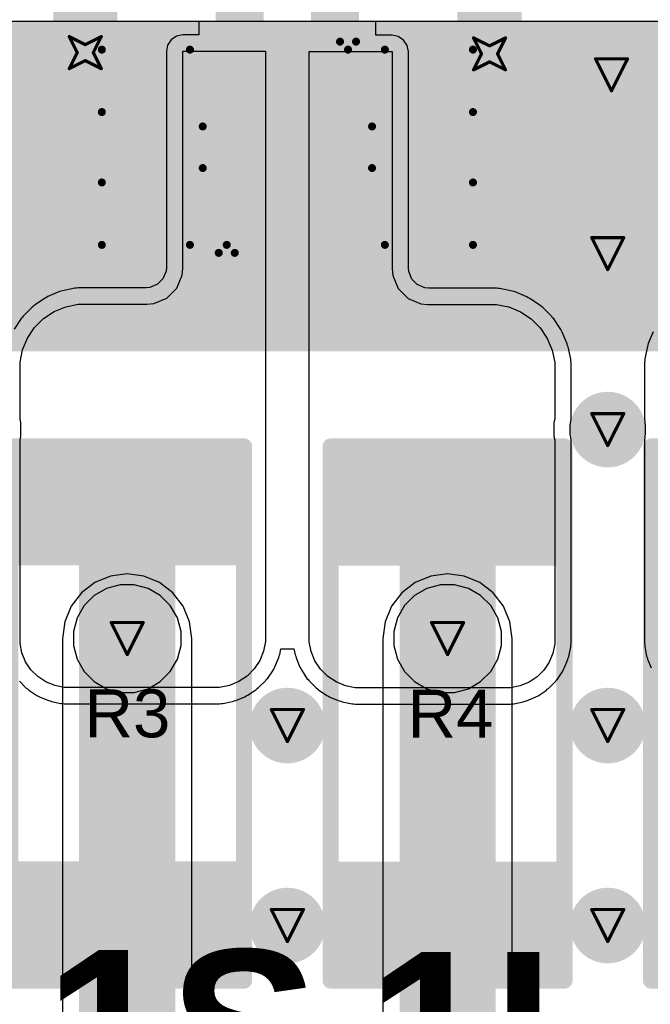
# Model space of a CAD drawing. Header units: inches. Extents: x -0.03 to 9.71, y 0 to 4.44.
# Tile 42 of 118: x 0.4 to 0.79, y 0.36 to 0.98. Entities that reach past the tile are written whole.
import ezdxf

# ---------------------------------------------------------------- set-up
doc = ezdxf.new("R2010")
doc.units = ezdxf.units.IN
doc.header["$MEASUREMENT"] = 0
for name, color, linetype in [('Bottom Layer', 5, 'Continuous'), ('Bottom Solder', 6, 'Continuous'), ('Drill Drawing', 1, 'Continuous'), ('Layer 1', 16, 'Continuous'), ('Layer 2', 76, 'Continuous'), ('Top Layer', 1, 'Continuous'), ('Top Overlay', 2, 'Continuous'), ('Top Paste', 8, 'Continuous'), ('Top Solder', 216, 'Continuous'), ('Via Holes', 16, 'Continuous')]:
    doc.layers.add(name, color=color, linetype=linetype)
doc.styles.add('Arial', font='txt', dxfattribs={"height": 0.2})
doc.styles.add('Arial_Bold', font='txt', dxfattribs={"height": 0.2})

# ---------------------------------------------------------------- blocks, each defined once
blk = doc.blocks.new('RES_2512_80')
at = {"layer": 'Top Layer'}
for points in [[(-0.15945, 0.06693), (-0.09646, 0.06693), (-0.09646, -0.06693), (-0.15945, -0.06693)], [(0.09646, 0.06693), (0.15945, 0.06693), (0.15945, -0.06693), (0.09646, -0.06693)]]:
    blk.add_hatch(color=1, dxfattribs=at).paths.add_polyline_path(points)
at = {"layer": 'Top Paste'}
for points in [[(-0.15945, 0.06693), (-0.09646, 0.06693), (-0.09646, -0.06693), (-0.15945, -0.06693)], [(0.09646, 0.06693), (0.15945, 0.06693), (0.15945, -0.06693), (0.09646, -0.06693)]]:
    blk.add_hatch(color=8, dxfattribs=at).paths.add_polyline_path(points)
at = {"layer": 'Top Solder'}
for points in [[(-0.16345, 0.07093), (-0.09246, 0.07093), (-0.09246, -0.07093), (-0.16345, -0.07093)], [(0.09246, 0.07093), (0.16345, 0.07093), (0.16345, -0.07093), (0.09246, -0.07093)]]:
    blk.add_hatch(color=216, dxfattribs=at).paths.add_polyline_path(points)
at = {"layer": 'Top Overlay', "const_width": 0.01}
for points in [[(-0.167, 0.073), (0.16679, 0.073)], [(-0.167, 0.073), (-0.167, -0.073)], [(0.16679, 0.073), (0.16679, -0.073)], [(-0.167, -0.073), (0.16679, -0.073)]]:
    blk.add_lwpolyline(points, dxfattribs=at)
at = {"layer": 'Top Overlay', "const_width": 0.005}
for points in [[(-0.1695, 0.073, 1), (-0.1645, 0.073, 1)], [(-0.1695, 0.073, 1), (-0.1645, 0.073, 1)], [(0.16429, 0.073, 1), (0.16929, 0.073, 1)], [(0.16429, 0.073, 1), (0.16929, 0.073, 1)], [(-0.1695, -0.073, 1), (-0.1645, -0.073, 1)], [(-0.1695, -0.073, 1), (-0.1645, -0.073, 1)], [(0.16429, -0.073, 1), (0.16929, -0.073, 1)], [(0.16429, -0.073, 1), (0.16929, -0.073, 1)]]:
    blk.add_lwpolyline(points, format="xyb", close=True, dxfattribs=at)
blk = doc.blocks.new('RES_2512_87')
at = {"layer": 'Top Layer'}
for points in [[(-0.15945, 0.06693), (-0.09646, 0.06693), (-0.09646, -0.06693), (-0.15945, -0.06693)], [(0.09646, 0.06693), (0.15945, 0.06693), (0.15945, -0.06693), (0.09646, -0.06693)]]:
    blk.add_hatch(color=1, dxfattribs=at).paths.add_polyline_path(points)
at = {"layer": 'Top Paste'}
for points in [[(-0.15945, 0.06693), (-0.09646, 0.06693), (-0.09646, -0.06693), (-0.15945, -0.06693)], [(0.09646, 0.06693), (0.15945, 0.06693), (0.15945, -0.06693), (0.09646, -0.06693)]]:
    blk.add_hatch(color=8, dxfattribs=at).paths.add_polyline_path(points)
at = {"layer": 'Top Solder'}
for points in [[(-0.16345, 0.07093), (-0.09246, 0.07093), (-0.09246, -0.07093), (-0.16345, -0.07093)], [(0.09246, 0.07093), (0.16345, 0.07093), (0.16345, -0.07093), (0.09246, -0.07093)]]:
    blk.add_hatch(color=216, dxfattribs=at).paths.add_polyline_path(points)
at = {"layer": 'Top Overlay', "const_width": 0.01}
for points in [[(0.16679, 0.073), (-0.167, 0.073)], [(-0.167, -0.073), (-0.167, 0.073)], [(0.16679, -0.073), (0.16679, 0.073)], [(0.16679, -0.073), (-0.167, -0.073)]]:
    blk.add_lwpolyline(points, dxfattribs=at)
at = {"layer": 'Top Overlay', "const_width": 0.005}
for points in [[(-0.1695, 0.073, 1), (-0.1645, 0.073, 1)], [(-0.1695, 0.073, 1), (-0.1645, 0.073, 1)], [(0.16429, 0.073, 1), (0.16929, 0.073, 1)], [(0.16429, 0.073, 1), (0.16929, 0.073, 1)], [(-0.1695, -0.073, 1), (-0.1645, -0.073, 1)], [(-0.1695, -0.073, 1), (-0.1645, -0.073, 1)], [(0.16429, -0.073, 1), (0.16929, -0.073, 1)], [(0.16429, -0.073, 1), (0.16929, -0.073, 1)]]:
    blk.add_lwpolyline(points, format="xyb", close=True, dxfattribs=at)
blk = doc.blocks.new('RES_2512_88')
at = {"layer": 'Top Layer'}
for points in [[(-0.15945, 0.06693), (-0.09646, 0.06693), (-0.09646, -0.06693), (-0.15945, -0.06693)], [(0.09646, 0.06693), (0.15945, 0.06693), (0.15945, -0.06693), (0.09646, -0.06693)]]:
    blk.add_hatch(color=1, dxfattribs=at).paths.add_polyline_path(points)
at = {"layer": 'Top Paste'}
for points in [[(-0.15945, 0.06693), (-0.09646, 0.06693), (-0.09646, -0.06693), (-0.15945, -0.06693)], [(0.09646, 0.06693), (0.15945, 0.06693), (0.15945, -0.06693), (0.09646, -0.06693)]]:
    blk.add_hatch(color=8, dxfattribs=at).paths.add_polyline_path(points)
at = {"layer": 'Top Solder'}
for points in [[(-0.16345, 0.07093), (-0.09246, 0.07093), (-0.09246, -0.07093), (-0.16345, -0.07093)], [(0.09246, 0.07093), (0.16345, 0.07093), (0.16345, -0.07093), (0.09246, -0.07093)]]:
    blk.add_hatch(color=216, dxfattribs=at).paths.add_polyline_path(points)
at = {"layer": 'Top Overlay', "const_width": 0.01}
for points in [[(-0.167, 0.073), (0.16679, 0.073)], [(-0.167, 0.073), (-0.167, -0.073)], [(0.16679, 0.073), (0.16679, -0.073)], [(-0.167, -0.073), (0.16679, -0.073)]]:
    blk.add_lwpolyline(points, dxfattribs=at)
at = {"layer": 'Top Overlay', "const_width": 0.005}
for points in [[(-0.1695, 0.073, 1), (-0.1645, 0.073, 1)], [(-0.1695, 0.073, 1), (-0.1645, 0.073, 1)], [(0.16429, 0.073, 1), (0.16929, 0.073, 1)], [(0.16429, 0.073, 1), (0.16929, 0.073, 1)], [(-0.1695, -0.073, 1), (-0.1645, -0.073, 1)], [(-0.1695, -0.073, 1), (-0.1645, -0.073, 1)], [(0.16429, -0.073, 1), (0.16929, -0.073, 1)], [(0.16429, -0.073, 1), (0.16929, -0.073, 1)]]:
    blk.add_lwpolyline(points, format="xyb", close=True, dxfattribs=at)
blk = doc.blocks.new('SOT_23_121')
at = {"layer": 'Top Layer'}
for points in [[(-0.01614, 0.05748), (0.01614, 0.05748), (0.01614, 0.02126), (-0.01614, 0.02126)], [(-0.05354, -0.02126), (-0.02126, -0.02126), (-0.02126, -0.05748), (-0.05354, -0.05748)], [(0.02126, -0.02126), (0.05354, -0.02126), (0.05354, -0.05748), (0.02126, -0.05748)]]:
    blk.add_hatch(color=1, dxfattribs=at).paths.add_polyline_path(points)
at = {"layer": 'Top Paste'}
for points in [[(-0.01614, 0.05748), (0.01614, 0.05748), (0.01614, 0.02126), (-0.01614, 0.02126)], [(-0.05354, -0.02126), (-0.02126, -0.02126), (-0.02126, -0.05748), (-0.05354, -0.05748)], [(0.02126, -0.02126), (0.05354, -0.02126), (0.05354, -0.05748), (0.02126, -0.05748)]]:
    blk.add_hatch(color=8, dxfattribs=at).paths.add_polyline_path(points)
at = {"layer": 'Top Solder'}
for points in [[(-0.02014, 0.06148), (0.02014, 0.06148), (0.02014, 0.01726), (-0.02014, 0.01726)], [(-0.05754, -0.01726), (-0.01726, -0.01726), (-0.01726, -0.06148), (-0.05754, -0.06148)], [(0.01726, -0.01726), (0.05754, -0.01726), (0.05754, -0.06148), (0.01726, -0.06148)]]:
    blk.add_hatch(color=216, dxfattribs=at).paths.add_polyline_path(points)
at = {"layer": 'Top Overlay', "const_width": 0.005}
for points in [[(-0.061, -0.023), (-0.061, 0.032)], [(-0.022, 0.032), (-0.061, 0.032)], [(0.061, 0.032), (0.022, 0.032)], [(0.061, -0.023), (0.061, 0.032)], [(0.013, -0.031), (-0.013, -0.031)], [(-0.061, -0.046), (-0.066, -0.041)], [(-0.066, -0.051), (-0.066, -0.041)], [(-0.066, -0.051), (-0.061, -0.046)]]:
    blk.add_lwpolyline(points, dxfattribs=at)
at = {"layer": 'Top Overlay', "const_width": 0.0025}
for points in [[(-0.06225, 0.032, 1), (-0.05975, 0.032, 1)], [(-0.06225, 0.032, 1), (-0.05975, 0.032, 1)], [(-0.02325, 0.032, 1), (-0.02075, 0.032, 1)], [(0.02075, 0.032, 1), (0.02325, 0.032, 1)], [(0.05975, 0.032, 1), (0.06225, 0.032, 1)], [(0.05975, 0.032, 1), (0.06225, 0.032, 1)], [(-0.06225, -0.023, 1), (-0.05975, -0.023, 1)], [(0.05975, -0.023, 1), (0.06225, -0.023, 1)], [(-0.01425, -0.031, 1), (-0.01175, -0.031, 1)], [(0.01175, -0.031, 1), (0.01425, -0.031, 1)], [(-0.06725, -0.041, 1), (-0.06475, -0.041, 1)], [(-0.06725, -0.041, 1), (-0.06475, -0.041, 1)], [(-0.06725, -0.051, 1), (-0.06475, -0.051, 1)], [(-0.06725, -0.051, 1), (-0.06475, -0.051, 1)], [(-0.06225, -0.046, 1), (-0.05975, -0.046, 1)], [(-0.06225, -0.046, 1), (-0.05975, -0.046, 1)]]:
    blk.add_lwpolyline(points, format="xyb", close=True, dxfattribs=at)
blk = doc.blocks.new('SOT_23_122')
at = {"layer": 'Top Layer'}
for points in [[(-0.01614, 0.05748), (0.01614, 0.05748), (0.01614, 0.02126), (-0.01614, 0.02126)], [(-0.05354, -0.02126), (-0.02126, -0.02126), (-0.02126, -0.05748), (-0.05354, -0.05748)], [(0.02126, -0.02126), (0.05354, -0.02126), (0.05354, -0.05748), (0.02126, -0.05748)]]:
    blk.add_hatch(color=1, dxfattribs=at).paths.add_polyline_path(points)
at = {"layer": 'Top Paste'}
for points in [[(-0.01614, 0.05748), (0.01614, 0.05748), (0.01614, 0.02126), (-0.01614, 0.02126)], [(-0.05354, -0.02126), (-0.02126, -0.02126), (-0.02126, -0.05748), (-0.05354, -0.05748)], [(0.02126, -0.02126), (0.05354, -0.02126), (0.05354, -0.05748), (0.02126, -0.05748)]]:
    blk.add_hatch(color=8, dxfattribs=at).paths.add_polyline_path(points)
at = {"layer": 'Top Solder'}
for points in [[(-0.02014, 0.06148), (0.02014, 0.06148), (0.02014, 0.01726), (-0.02014, 0.01726)], [(-0.05754, -0.01726), (-0.01726, -0.01726), (-0.01726, -0.06148), (-0.05754, -0.06148)], [(0.01726, -0.01726), (0.05754, -0.01726), (0.05754, -0.06148), (0.01726, -0.06148)]]:
    blk.add_hatch(color=216, dxfattribs=at).paths.add_polyline_path(points)
at = {"layer": 'Top Overlay', "const_width": 0.005}
for points in [[(-0.061, 0.032), (-0.061, -0.023)], [(-0.061, 0.032), (-0.022, 0.032)], [(0.022, 0.032), (0.061, 0.032)], [(0.061, 0.032), (0.061, -0.023)], [(-0.013, -0.031), (0.013, -0.031)], [(-0.066, -0.041), (-0.061, -0.046)], [(-0.066, -0.041), (-0.066, -0.051)], [(-0.061, -0.046), (-0.066, -0.051)]]:
    blk.add_lwpolyline(points, dxfattribs=at)
at = {"layer": 'Top Overlay', "const_width": 0.0025}
for points in [[(-0.06225, 0.032, 1), (-0.05975, 0.032, 1)], [(-0.06225, 0.032, 1), (-0.05975, 0.032, 1)], [(-0.02325, 0.032, 1), (-0.02075, 0.032, 1)], [(0.02075, 0.032, 1), (0.02325, 0.032, 1)], [(0.05975, 0.032, 1), (0.06225, 0.032, 1)], [(0.05975, 0.032, 1), (0.06225, 0.032, 1)], [(-0.06225, -0.023, 1), (-0.05975, -0.023, 1)], [(0.05975, -0.023, 1), (0.06225, -0.023, 1)], [(-0.01425, -0.031, 1), (-0.01175, -0.031, 1)], [(0.01175, -0.031, 1), (0.01425, -0.031, 1)], [(-0.06725, -0.041, 1), (-0.06475, -0.041, 1)], [(-0.06725, -0.041, 1), (-0.06475, -0.041, 1)], [(-0.06725, -0.051, 1), (-0.06475, -0.051, 1)], [(-0.06725, -0.051, 1), (-0.06475, -0.051, 1)], [(-0.06225, -0.046, 1), (-0.05975, -0.046, 1)], [(-0.06225, -0.046, 1), (-0.05975, -0.046, 1)]]:
    blk.add_lwpolyline(points, format="xyb", close=True, dxfattribs=at)

msp = doc.modelspace()

# ---------------------------------------------------------------- hatches: boundary and pattern name
at = {"layer": 'Bottom Layer'}
h = msp.add_hatch(color=5, dxfattribs=at)
edge = h.paths.add_edge_path()
edge.add_arc((0.43917, 0.95669), 0.01181, 0, 360)
h = msp.add_hatch(color=5, dxfattribs=at)
edge = h.paths.add_edge_path()
edge.add_arc((0.69154, 0.95591), 0.01181, 0, 360)
h = msp.add_hatch(color=5, dxfattribs=at)
edge = h.paths.add_edge_path()
edge.add_arc((0.76772, 0.94283), 0.02362, 0, 360)
h = msp.add_hatch(color=5, dxfattribs=at)
edge = h.paths.add_edge_path()
edge.add_arc((0.76535, 0.8311), 0.02362, 0, 360)
h = msp.add_hatch(color=5, dxfattribs=at)
edge = h.paths.add_edge_path()
edge.add_arc((0.76535, 0.72114), 0.02362, 0, 360)
h = msp.add_hatch(color=5, dxfattribs=at)
edge = h.paths.add_edge_path()
edge.add_arc((0.46535, 0.59055), 0.02362, 0, 360)
h = msp.add_hatch(color=5, dxfattribs=at)
edge = h.paths.add_edge_path()
edge.add_arc((0.66535, 0.59055), 0.02362, 0, 360)
h = msp.add_hatch(color=5, dxfattribs=at)
edge = h.paths.add_edge_path()
edge.add_arc((0.56535, 0.53618), 0.02362, 0, 360)
h = msp.add_hatch(color=5, dxfattribs=at)
edge = h.paths.add_edge_path()
edge.add_arc((0.76535, 0.53618), 0.02362, 0, 360)
h = msp.add_hatch(color=5, dxfattribs=at)
edge = h.paths.add_edge_path()
edge.add_arc((0.56535, 0.41122), 0.02362, 0, 360)
h = msp.add_hatch(color=5, dxfattribs=at)
edge = h.paths.add_edge_path()
edge.add_arc((0.76535, 0.41122), 0.02362, 0, 360)
at = {"layer": 'Bottom Solder'}
msp.add_hatch(color=6, dxfattribs=at).paths.add_polyline_path([(0.02514, 0.77), (4.30557, 0.77), (4.30557, 0.97638), (0.02514, 0.97638)])
at = {"layer": 'Layer 1'}
h = msp.add_hatch(color=16, dxfattribs=at)
edge = h.paths.add_edge_path()
edge.add_arc((0.43917, 0.95669), 0.01181, 0, 360)
h = msp.add_hatch(color=16, dxfattribs=at)
edge = h.paths.add_edge_path()
edge.add_arc((0.69154, 0.95591), 0.01181, 0, 360)
h = msp.add_hatch(color=16, dxfattribs=at)
edge = h.paths.add_edge_path()
edge.add_arc((0.76772, 0.94283), 0.02362, 0, 360)
h = msp.add_hatch(color=16, dxfattribs=at)
edge = h.paths.add_edge_path()
edge.add_arc((0.76535, 0.8311), 0.02362, 0, 360)
h = msp.add_hatch(color=16, dxfattribs=at)
edge = h.paths.add_edge_path()
edge.add_arc((0.76535, 0.72114), 0.02362, 0, 360)
h = msp.add_hatch(color=16, dxfattribs=at)
edge = h.paths.add_edge_path()
edge.add_arc((0.46535, 0.59055), 0.02362, 0, 360)
h = msp.add_hatch(color=16, dxfattribs=at)
edge = h.paths.add_edge_path()
edge.add_arc((0.66535, 0.59055), 0.02362, 0, 360)
h = msp.add_hatch(color=16, dxfattribs=at)
edge = h.paths.add_edge_path()
edge.add_arc((0.56535, 0.53618), 0.02362, 0, 360)
h = msp.add_hatch(color=16, dxfattribs=at)
edge = h.paths.add_edge_path()
edge.add_arc((0.76535, 0.53618), 0.02362, 0, 360)
h = msp.add_hatch(color=16, dxfattribs=at)
edge = h.paths.add_edge_path()
edge.add_arc((0.56535, 0.41122), 0.02362, 0, 360)
h = msp.add_hatch(color=16, dxfattribs=at)
edge = h.paths.add_edge_path()
edge.add_arc((0.76535, 0.41122), 0.02362, 0, 360)
at = {"layer": 'Layer 2'}
h = msp.add_hatch(color=76, dxfattribs=at)
edge = h.paths.add_edge_path()
edge.add_arc((0.43917, 0.95669), 0.01181, 0, 360)
h = msp.add_hatch(color=76, dxfattribs=at)
edge = h.paths.add_edge_path()
edge.add_arc((0.69154, 0.95591), 0.01181, 0, 360)
h = msp.add_hatch(color=76, dxfattribs=at)
edge = h.paths.add_edge_path()
edge.add_arc((0.76772, 0.94283), 0.02362, 0, 360)
h = msp.add_hatch(color=76, dxfattribs=at)
edge = h.paths.add_edge_path()
edge.add_arc((0.76535, 0.8311), 0.02362, 0, 360)
h = msp.add_hatch(color=76, dxfattribs=at)
edge = h.paths.add_edge_path()
edge.add_arc((0.76535, 0.72114), 0.02362, 0, 360)
h = msp.add_hatch(color=76, dxfattribs=at)
edge = h.paths.add_edge_path()
edge.add_arc((0.46535, 0.59055), 0.02362, 0, 360)
h = msp.add_hatch(color=76, dxfattribs=at)
edge = h.paths.add_edge_path()
edge.add_arc((0.66535, 0.59055), 0.02362, 0, 360)
h = msp.add_hatch(color=76, dxfattribs=at)
edge = h.paths.add_edge_path()
edge.add_arc((0.56535, 0.53618), 0.02362, 0, 360)
h = msp.add_hatch(color=76, dxfattribs=at)
edge = h.paths.add_edge_path()
edge.add_arc((0.76535, 0.53618), 0.02362, 0, 360)
h = msp.add_hatch(color=76, dxfattribs=at)
edge = h.paths.add_edge_path()
edge.add_arc((0.56535, 0.41122), 0.02362, 0, 360)
h = msp.add_hatch(color=76, dxfattribs=at)
edge = h.paths.add_edge_path()
edge.add_arc((0.76535, 0.41122), 0.02362, 0, 360)
at = {"layer": 'Top Layer'}
h = msp.add_hatch(color=1, dxfattribs=at)
edge = h.paths.add_edge_path()
edge.add_arc((0.43917, 0.95669), 0.01181, 0, 360)
h = msp.add_hatch(color=1, dxfattribs=at)
edge = h.paths.add_edge_path()
edge.add_arc((0.69154, 0.95591), 0.01181, 0, 360)
h = msp.add_hatch(color=1, dxfattribs=at)
edge = h.paths.add_edge_path()
edge.add_arc((0.76772, 0.94283), 0.02362, 0, 360)
h = msp.add_hatch(color=1, dxfattribs=at)
edge = h.paths.add_edge_path()
edge.add_arc((0.76535, 0.8311), 0.02362, 0, 360)
h = msp.add_hatch(color=1, dxfattribs=at)
edge = h.paths.add_edge_path()
edge.add_arc((0.76535, 0.72114), 0.02362, 0, 360)
h = msp.add_hatch(color=1, dxfattribs=at)
edge = h.paths.add_edge_path()
edge.add_arc((0.46535, 0.59055), 0.02362, 0, 360)
h = msp.add_hatch(color=1, dxfattribs=at)
edge = h.paths.add_edge_path()
edge.add_arc((0.66535, 0.59055), 0.02362, 0, 360)
h = msp.add_hatch(color=1, dxfattribs=at)
edge = h.paths.add_edge_path()
edge.add_arc((0.56535, 0.53618), 0.02362, 0, 360)
h = msp.add_hatch(color=1, dxfattribs=at)
edge = h.paths.add_edge_path()
edge.add_arc((0.76535, 0.53618), 0.02362, 0, 360)
h = msp.add_hatch(color=1, dxfattribs=at)
edge = h.paths.add_edge_path()
edge.add_arc((0.56535, 0.41122), 0.02362, 0, 360)
h = msp.add_hatch(color=1, dxfattribs=at)
edge = h.paths.add_edge_path()
edge.add_arc((0.76535, 0.41122), 0.02362, 0, 360)
at = {"layer": 'Via Holes'}
h = msp.add_hatch(color=7, dxfattribs=at)
edge = h.paths.add_edge_path()
edge.add_arc((0.43917, 0.95669), 0.00591, 0, 360)
h = msp.add_hatch(color=7, dxfattribs=at)
edge = h.paths.add_edge_path()
edge.add_arc((0.69154, 0.95591), 0.00591, 0, 360)
h = msp.add_hatch(color=7, dxfattribs=at)
edge = h.paths.add_edge_path()
edge.add_arc((0.76772, 0.94283), 0.01378, 0, 360)
h = msp.add_hatch(color=7, dxfattribs=at)
edge = h.paths.add_edge_path()
edge.add_arc((0.76535, 0.8311), 0.01378, 0, 360)
h = msp.add_hatch(color=7, dxfattribs=at)
edge = h.paths.add_edge_path()
edge.add_arc((0.76535, 0.72114), 0.01378, 0, 360)
h = msp.add_hatch(color=7, dxfattribs=at)
edge = h.paths.add_edge_path()
edge.add_arc((0.46535, 0.59055), 0.01378, 0, 360)
h = msp.add_hatch(color=7, dxfattribs=at)
edge = h.paths.add_edge_path()
edge.add_arc((0.66535, 0.59055), 0.01378, 0, 360)
h = msp.add_hatch(color=7, dxfattribs=at)
edge = h.paths.add_edge_path()
edge.add_arc((0.56535, 0.53618), 0.01378, 0, 360)
h = msp.add_hatch(color=7, dxfattribs=at)
edge = h.paths.add_edge_path()
edge.add_arc((0.76535, 0.53618), 0.01378, 0, 360)
h = msp.add_hatch(color=7, dxfattribs=at)
edge = h.paths.add_edge_path()
edge.add_arc((0.56535, 0.41122), 0.01378, 0, 360)
h = msp.add_hatch(color=7, dxfattribs=at)
edge = h.paths.add_edge_path()
edge.add_arc((0.76535, 0.41122), 0.01378, 0, 360)

# ---------------------------------------------------------------- linework, layer by layer
at = {"layer": 'Bottom Layer'}
for p, q in [((0.02514, 0.97638), (4.30557, 0.97638)), ((0.45491, 0.62952), (0.44518, 0.62549)), ((0.46535, 0.6309), (0.45491, 0.62952)), ((0.4758, 0.62952), (0.46535, 0.6309)), ((0.48553, 0.62549), (0.4758, 0.62952)), ((0.65491, 0.62952), (0.64518, 0.62549)), ((0.66535, 0.6309), (0.65491, 0.62952)), ((0.6758, 0.62952), (0.66535, 0.6309)), ((0.68553, 0.62549), (0.6758, 0.62952)), ((0.44518, 0.62549), (0.43683, 0.61908)), ((0.49388, 0.61908), (0.48553, 0.62549)), ((0.64518, 0.62549), (0.63683, 0.61908)), ((0.69388, 0.61908), (0.68553, 0.62549)), ((0.43683, 0.61908), (0.43041, 0.61072)), ((0.50029, 0.61072), (0.49388, 0.61908)), ((0.63683, 0.61908), (0.63041, 0.61072)), ((0.70029, 0.61072), (0.69388, 0.61908)), ((0.43041, 0.61072), (0.42638, 0.60099)), ((0.50432, 0.60099), (0.50029, 0.61072)), ((0.63041, 0.61072), (0.62638, 0.60099)), ((0.70432, 0.60099), (0.70029, 0.61072)), ((0.42638, 0.60099), (0.42501, 0.59055)), ((0.5057, 0.59055), (0.50432, 0.60099)), ((0.62638, 0.60099), (0.62501, 0.59055)), ((0.7057, 0.59055), (0.70432, 0.60099)), ((0.42501, 0.59055), (0.42501, 0.25294)), ((0.5057, 0.25294), (0.5057, 0.59055)), ((0.62501, 0.59055), (0.62501, 0.25294)), ((0.7057, 0.25294), (0.7057, 0.59055))]:
    msp.add_line(p, q, dxfattribs=at)
for points, const_width in [([(0.43917, 0.95669), (0.43917, 1.06516)], 0.04), ([(0.69154, 0.95591), (0.69154, 1.06516)], 0.04), ([(0.46535, 0.19685), (0.46535, 0.59055)], 0.06), ([(0.66535, 0.19685), (0.66535, 0.59055)], 0.06)]:
    msp.add_lwpolyline(points, dxfattribs=dict(at, const_width=const_width))
for points, const_width in [([(0.42917, 0.95669, 1), (0.44917, 0.95669, 1)], 0.02), ([(0.68154, 0.95591, 1), (0.70154, 0.95591, 1)], 0.02), ([(0.45035, 0.59055, 1), (0.48035, 0.59055, 1)], 0.03), ([(0.65035, 0.59055, 1), (0.68035, 0.59055, 1)], 0.03)]:
    msp.add_lwpolyline(points, format="xyb", close=True, dxfattribs=dict(at, const_width=const_width))
at = {"layer": 'Bottom Solder', "const_width": 0.06}
for points in [[(0.46535, 0.19685), (0.46535, 0.59055)], [(0.66535, 0.19685), (0.66535, 0.59055)]]:
    msp.add_lwpolyline(points, dxfattribs=at)
at = {"layer": 'Bottom Solder', "const_width": 0.03}
for points in [[(0.45035, 0.59055, 1), (0.48035, 0.59055, 1)], [(0.65035, 0.59055, 1), (0.68035, 0.59055, 1)]]:
    msp.add_lwpolyline(points, format="xyb", close=True, dxfattribs=at)
at = {"layer": 'Drill Drawing', "const_width": 0.002}
for points in [[(0.42917, 0.96669), (0.43917, 0.96169)], [(0.42917, 0.96669), (0.43417, 0.95669)], [(0.43917, 0.96169), (0.44917, 0.96669)], [(0.44417, 0.95669), (0.44917, 0.96669)], [(0.68154, 0.96591), (0.69154, 0.96091)], [(0.68154, 0.96591), (0.68654, 0.95591)], [(0.69154, 0.96091), (0.70154, 0.96591)], [(0.69654, 0.95591), (0.70154, 0.96591)], [(0.42917, 0.94669), (0.43417, 0.95669)], [(0.44417, 0.95669), (0.44917, 0.94669)], [(0.68154, 0.94591), (0.68654, 0.95591)], [(0.69654, 0.95591), (0.70154, 0.94591)], [(0.75772, 0.95283), (0.77772, 0.95283)], [(0.75772, 0.95283), (0.76772, 0.93283)], [(0.76772, 0.93283), (0.77772, 0.95283)], [(0.42917, 0.94669), (0.43917, 0.95169)], [(0.43917, 0.95169), (0.44917, 0.94669)], [(0.68154, 0.94591), (0.69154, 0.95091)], [(0.69154, 0.95091), (0.70154, 0.94591)], [(0.75535, 0.8411), (0.77535, 0.8411)], [(0.75535, 0.8411), (0.76535, 0.8211)], [(0.76535, 0.8211), (0.77535, 0.8411)], [(0.75535, 0.73114), (0.77535, 0.73114)], [(0.75535, 0.73114), (0.76535, 0.71114)], [(0.76535, 0.71114), (0.77535, 0.73114)], [(0.45535, 0.60055), (0.47535, 0.60055)], [(0.45535, 0.60055), (0.46535, 0.58055)], [(0.46535, 0.58055), (0.47535, 0.60055)], [(0.65535, 0.60055), (0.67535, 0.60055)], [(0.65535, 0.60055), (0.66535, 0.58055)], [(0.66535, 0.58055), (0.67535, 0.60055)], [(0.55535, 0.54618), (0.57535, 0.54618)], [(0.55535, 0.54618), (0.56535, 0.52618)], [(0.56535, 0.52618), (0.57535, 0.54618)], [(0.75535, 0.54618), (0.77535, 0.54618)], [(0.75535, 0.54618), (0.76535, 0.52618)], [(0.76535, 0.52618), (0.77535, 0.54618)], [(0.55535, 0.42122), (0.57535, 0.42122)], [(0.55535, 0.42122), (0.56535, 0.40122)], [(0.56535, 0.40122), (0.57535, 0.42122)], [(0.75535, 0.42122), (0.77535, 0.42122)], [(0.75535, 0.42122), (0.76535, 0.40122)], [(0.76535, 0.40122), (0.77535, 0.42122)]]:
    msp.add_lwpolyline(points, dxfattribs=at)
at = {"layer": 'Drill Drawing', "const_width": 0.001}
for points in [[(0.42867, 0.96669, 1), (0.42967, 0.96669, 1)], [(0.42867, 0.96669, 1), (0.42967, 0.96669, 1)], [(0.44867, 0.96669, 1), (0.44967, 0.96669, 1)], [(0.44867, 0.96669, 1), (0.44967, 0.96669, 1)], [(0.68104, 0.96591, 1), (0.68204, 0.96591, 1)], [(0.68104, 0.96591, 1), (0.68204, 0.96591, 1)], [(0.70104, 0.96591, 1), (0.70204, 0.96591, 1)], [(0.70104, 0.96591, 1), (0.70204, 0.96591, 1)], [(0.43867, 0.96169, 1), (0.43967, 0.96169, 1)], [(0.43867, 0.96169, 1), (0.43967, 0.96169, 1)], [(0.69104, 0.96091, 1), (0.69204, 0.96091, 1)], [(0.69104, 0.96091, 1), (0.69204, 0.96091, 1)], [(0.43367, 0.95669, 1), (0.43467, 0.95669, 1)], [(0.43367, 0.95669, 1), (0.43467, 0.95669, 1)], [(0.44367, 0.95669, 1), (0.44467, 0.95669, 1)], [(0.44367, 0.95669, 1), (0.44467, 0.95669, 1)], [(0.68604, 0.95591, 1), (0.68704, 0.95591, 1)], [(0.68604, 0.95591, 1), (0.68704, 0.95591, 1)], [(0.69604, 0.95591, 1), (0.69704, 0.95591, 1)], [(0.69604, 0.95591, 1), (0.69704, 0.95591, 1)], [(0.75722, 0.95283, 1), (0.75822, 0.95283, 1)], [(0.75722, 0.95283, 1), (0.75822, 0.95283, 1)], [(0.77722, 0.95283, 1), (0.77822, 0.95283, 1)], [(0.77722, 0.95283, 1), (0.77822, 0.95283, 1)], [(0.42867, 0.94669, 1), (0.42967, 0.94669, 1)], [(0.42867, 0.94669, 1), (0.42967, 0.94669, 1)], [(0.43867, 0.95169, 1), (0.43967, 0.95169, 1)], [(0.43867, 0.95169, 1), (0.43967, 0.95169, 1)], [(0.44867, 0.94669, 1), (0.44967, 0.94669, 1)], [(0.44867, 0.94669, 1), (0.44967, 0.94669, 1)], [(0.69104, 0.95091, 1), (0.69204, 0.95091, 1)], [(0.69104, 0.95091, 1), (0.69204, 0.95091, 1)], [(0.68104, 0.94591, 1), (0.68204, 0.94591, 1)], [(0.68104, 0.94591, 1), (0.68204, 0.94591, 1)], [(0.70104, 0.94591, 1), (0.70204, 0.94591, 1)], [(0.70104, 0.94591, 1), (0.70204, 0.94591, 1)], [(0.76722, 0.93283, 1), (0.76822, 0.93283, 1)], [(0.76722, 0.93283, 1), (0.76822, 0.93283, 1)], [(0.75485, 0.8411, 1), (0.75585, 0.8411, 1)], [(0.75485, 0.8411, 1), (0.75585, 0.8411, 1)], [(0.77485, 0.8411, 1), (0.77585, 0.8411, 1)], [(0.77485, 0.8411, 1), (0.77585, 0.8411, 1)], [(0.76485, 0.8211, 1), (0.76585, 0.8211, 1)], [(0.76485, 0.8211, 1), (0.76585, 0.8211, 1)], [(0.75485, 0.73114, 1), (0.75585, 0.73114, 1)], [(0.75485, 0.73114, 1), (0.75585, 0.73114, 1)], [(0.77485, 0.73114, 1), (0.77585, 0.73114, 1)], [(0.77485, 0.73114, 1), (0.77585, 0.73114, 1)], [(0.76485, 0.71114, 1), (0.76585, 0.71114, 1)], [(0.76485, 0.71114, 1), (0.76585, 0.71114, 1)], [(0.45485, 0.60055, 1), (0.45585, 0.60055, 1)], [(0.45485, 0.60055, 1), (0.45585, 0.60055, 1)], [(0.47485, 0.60055, 1), (0.47585, 0.60055, 1)], [(0.47485, 0.60055, 1), (0.47585, 0.60055, 1)], [(0.65485, 0.60055, 1), (0.65585, 0.60055, 1)], [(0.65485, 0.60055, 1), (0.65585, 0.60055, 1)], [(0.67485, 0.60055, 1), (0.67585, 0.60055, 1)], [(0.67485, 0.60055, 1), (0.67585, 0.60055, 1)], [(0.46485, 0.58055, 1), (0.46585, 0.58055, 1)], [(0.46485, 0.58055, 1), (0.46585, 0.58055, 1)], [(0.66485, 0.58055, 1), (0.66585, 0.58055, 1)], [(0.66485, 0.58055, 1), (0.66585, 0.58055, 1)], [(0.55485, 0.54618, 1), (0.55585, 0.54618, 1)], [(0.55485, 0.54618, 1), (0.55585, 0.54618, 1)], [(0.57485, 0.54618, 1), (0.57585, 0.54618, 1)], [(0.57485, 0.54618, 1), (0.57585, 0.54618, 1)], [(0.75485, 0.54618, 1), (0.75585, 0.54618, 1)], [(0.75485, 0.54618, 1), (0.75585, 0.54618, 1)], [(0.77485, 0.54618, 1), (0.77585, 0.54618, 1)], [(0.77485, 0.54618, 1), (0.77585, 0.54618, 1)], [(0.56485, 0.52618, 1), (0.56585, 0.52618, 1)], [(0.56485, 0.52618, 1), (0.56585, 0.52618, 1)], [(0.76485, 0.52618, 1), (0.76585, 0.52618, 1)], [(0.76485, 0.52618, 1), (0.76585, 0.52618, 1)], [(0.55485, 0.42122, 1), (0.55585, 0.42122, 1)], [(0.55485, 0.42122, 1), (0.55585, 0.42122, 1)], [(0.57485, 0.42122, 1), (0.57585, 0.42122, 1)], [(0.57485, 0.42122, 1), (0.57585, 0.42122, 1)], [(0.75485, 0.42122, 1), (0.75585, 0.42122, 1)], [(0.75485, 0.42122, 1), (0.75585, 0.42122, 1)], [(0.77485, 0.42122, 1), (0.77585, 0.42122, 1)], [(0.77485, 0.42122, 1), (0.77585, 0.42122, 1)], [(0.56485, 0.40122, 1), (0.56585, 0.40122, 1)], [(0.56485, 0.40122, 1), (0.56585, 0.40122, 1)], [(0.76485, 0.40122, 1), (0.76585, 0.40122, 1)], [(0.76485, 0.40122, 1), (0.76585, 0.40122, 1)]]:
    msp.add_lwpolyline(points, format="xyb", close=True, dxfattribs=at)
at = {"layer": 'Layer 1'}
for p, q in [((0.02514, 0.97638), (4.30557, 0.97638)), ((0.45238, 0.62188), (0.44471, 0.61746)), ((0.46093, 0.62417), (0.45238, 0.62188)), ((0.46978, 0.62417), (0.46093, 0.62417)), ((0.47833, 0.62188), (0.46978, 0.62417)), ((0.486, 0.61746), (0.47833, 0.62188)), ((0.65238, 0.62188), (0.64471, 0.61746)), ((0.66093, 0.62417), (0.65238, 0.62188)), ((0.66978, 0.62417), (0.66093, 0.62417)), ((0.67833, 0.62188), (0.66978, 0.62417)), ((0.686, 0.61746), (0.67833, 0.62188)), ((0.44471, 0.61746), (0.43845, 0.6112)), ((0.49226, 0.6112), (0.486, 0.61746)), ((0.64471, 0.61746), (0.63845, 0.6112)), ((0.69226, 0.6112), (0.686, 0.61746)), ((0.43845, 0.6112), (0.43402, 0.60353)), ((0.49669, 0.60353), (0.49226, 0.6112)), ((0.63845, 0.6112), (0.63402, 0.60353)), ((0.69669, 0.60353), (0.69226, 0.6112)), ((0.43402, 0.60353), (0.43173, 0.59498)), ((0.49898, 0.59498), (0.49669, 0.60353)), ((0.63402, 0.60353), (0.63173, 0.59498)), ((0.69898, 0.59498), (0.69669, 0.60353)), ((0.43173, 0.59498), (0.43173, 0.58613)), ((0.49898, 0.58613), (0.49898, 0.59498)), ((0.63173, 0.59498), (0.63173, 0.58613)), ((0.69898, 0.58613), (0.69898, 0.59498)), ((0.43173, 0.58613), (0.43402, 0.57757)), ((0.49669, 0.57757), (0.49898, 0.58613)), ((0.63173, 0.58613), (0.63402, 0.57757)), ((0.69669, 0.57757), (0.69898, 0.58613)), ((0.43402, 0.57757), (0.43845, 0.56991)), ((0.49226, 0.56991), (0.49669, 0.57757)), ((0.63402, 0.57757), (0.63845, 0.56991)), ((0.69226, 0.56991), (0.69669, 0.57757)), ((0.43845, 0.56991), (0.44471, 0.56365)), ((0.486, 0.56365), (0.49226, 0.56991)), ((0.63845, 0.56991), (0.64471, 0.56365)), ((0.686, 0.56365), (0.69226, 0.56991)), ((0.44471, 0.56365), (0.45238, 0.55922)), ((0.47833, 0.55922), (0.486, 0.56365)), ((0.64471, 0.56365), (0.65238, 0.55922)), ((0.67833, 0.55922), (0.686, 0.56365)), ((0.45238, 0.55922), (0.46093, 0.55693)), ((0.46093, 0.55693), (0.46978, 0.55693)), ((0.46978, 0.55693), (0.47833, 0.55922)), ((0.65238, 0.55922), (0.66093, 0.55693)), ((0.66093, 0.55693), (0.66978, 0.55693)), ((0.66978, 0.55693), (0.67833, 0.55922))]:
    msp.add_line(p, q, dxfattribs=at)
at = {"layer": 'Layer 2'}
for p, q in [((0.02514, 0.97638), (4.30557, 0.97638)), ((0.45238, 0.62188), (0.44471, 0.61746)), ((0.46093, 0.62417), (0.45238, 0.62188)), ((0.46978, 0.62417), (0.46093, 0.62417)), ((0.47833, 0.62188), (0.46978, 0.62417)), ((0.486, 0.61746), (0.47833, 0.62188)), ((0.65238, 0.62188), (0.64471, 0.61746)), ((0.66093, 0.62417), (0.65238, 0.62188)), ((0.66978, 0.62417), (0.66093, 0.62417)), ((0.67833, 0.62188), (0.66978, 0.62417)), ((0.686, 0.61746), (0.67833, 0.62188)), ((0.44471, 0.61746), (0.43845, 0.6112)), ((0.49226, 0.6112), (0.486, 0.61746)), ((0.64471, 0.61746), (0.63845, 0.6112)), ((0.69226, 0.6112), (0.686, 0.61746)), ((0.43845, 0.6112), (0.43402, 0.60353)), ((0.49669, 0.60353), (0.49226, 0.6112)), ((0.63845, 0.6112), (0.63402, 0.60353)), ((0.69669, 0.60353), (0.69226, 0.6112)), ((0.43402, 0.60353), (0.43173, 0.59498)), ((0.49898, 0.59498), (0.49669, 0.60353)), ((0.63402, 0.60353), (0.63173, 0.59498)), ((0.69898, 0.59498), (0.69669, 0.60353)), ((0.43173, 0.59498), (0.43173, 0.58613)), ((0.49898, 0.58613), (0.49898, 0.59498)), ((0.63173, 0.59498), (0.63173, 0.58613)), ((0.69898, 0.58613), (0.69898, 0.59498)), ((0.43173, 0.58613), (0.43402, 0.57757)), ((0.49669, 0.57757), (0.49898, 0.58613)), ((0.63173, 0.58613), (0.63402, 0.57757)), ((0.69669, 0.57757), (0.69898, 0.58613)), ((0.43402, 0.57757), (0.43845, 0.56991)), ((0.49226, 0.56991), (0.49669, 0.57757)), ((0.63402, 0.57757), (0.63845, 0.56991)), ((0.69226, 0.56991), (0.69669, 0.57757)), ((0.43845, 0.56991), (0.44471, 0.56365)), ((0.486, 0.56365), (0.49226, 0.56991)), ((0.63845, 0.56991), (0.64471, 0.56365)), ((0.686, 0.56365), (0.69226, 0.56991)), ((0.44471, 0.56365), (0.45238, 0.55922)), ((0.47833, 0.55922), (0.486, 0.56365)), ((0.64471, 0.56365), (0.65238, 0.55922)), ((0.67833, 0.55922), (0.686, 0.56365)), ((0.45238, 0.55922), (0.46093, 0.55693)), ((0.46093, 0.55693), (0.46978, 0.55693)), ((0.46978, 0.55693), (0.47833, 0.55922)), ((0.65238, 0.55922), (0.66093, 0.55693)), ((0.66093, 0.55693), (0.66978, 0.55693)), ((0.66978, 0.55693), (0.67833, 0.55922))]:
    msp.add_line(p, q, dxfattribs=at)
at = {"layer": 'Top Layer'}
for p, q in [((0.02514, 0.97638), (0.51014, 0.97638)), ((0.51014, 0.97638), (0.51014, 0.96773)), ((0.62057, 0.96752), (0.62057, 0.97638)), ((0.62057, 0.97638), (0.91014, 0.97638)), ((0.4961, 0.96695), (0.49279, 0.96474)), ((0.5, 0.96773), (0.4961, 0.96695)), ((0.51014, 0.96773), (0.5, 0.96773)), ((0.63071, 0.96752), (0.62057, 0.96752)), ((0.63461, 0.96674), (0.63071, 0.96752)), ((0.63792, 0.96453), (0.63461, 0.96674)), ((0.49058, 0.96143), (0.48981, 0.95753)), ((0.49279, 0.96474), (0.49058, 0.96143)), ((0.64013, 0.96123), (0.63792, 0.96453)), ((0.6409, 0.95732), (0.64013, 0.96123)), ((0.48981, 0.95753), (0.4898, 0.82248)), ((0.5, 0.82198), (0.5, 0.95753)), ((0.5, 0.95753), (0.55176, 0.95753)), ((0.55176, 0.95753), (0.55176, 0.59188)), ((0.57895, 0.59167), (0.57895, 0.95732)), ((0.57895, 0.95732), (0.63071, 0.95732)), ((0.63071, 0.95732), (0.63071, 0.82177)), ((0.64091, 0.82227), (0.6409, 0.95732)), ((0.48957, 0.82011), (0.48758, 0.81531)), ((0.4898, 0.82248), (0.48957, 0.82011)), ((0.49957, 0.81761), (0.5, 0.82198)), ((0.5, 0.82198), (0.5, 0.82198)), ((0.63071, 0.82177), (0.63071, 0.82177)), ((0.63071, 0.82177), (0.63114, 0.8174)), ((0.64114, 0.8199), (0.64091, 0.82227)), ((0.64312, 0.8151), (0.64114, 0.8199)), ((0.48758, 0.81531), (0.48428, 0.812)), ((0.49623, 0.80953), (0.49957, 0.81761)), ((0.63114, 0.8174), (0.63448, 0.80933)), ((0.64643, 0.81179), (0.64312, 0.8151)), ((0.42309, 0.80734), (0.41579, 0.80427)), ((0.42406, 0.80754), (0.42309, 0.80734)), ((0.42497, 0.80793), (0.42406, 0.80754)), ((0.43273, 0.80953), (0.42497, 0.80793)), ((0.43373, 0.80954), (0.43273, 0.80953)), ((0.4347, 0.80974), (0.43373, 0.80954)), ((0.43866, 0.80978), (0.4347, 0.80974)), ((0.43871, 0.80977), (0.43866, 0.80978)), ((0.43876, 0.80978), (0.43871, 0.80977)), ((0.47711, 0.80978), (0.43876, 0.80978)), ((0.47948, 0.81001), (0.47711, 0.80978)), ((0.48428, 0.812), (0.47948, 0.81001)), ((0.49005, 0.80336), (0.49623, 0.80953)), ((0.63448, 0.80933), (0.64066, 0.80315)), ((0.65123, 0.80981), (0.64643, 0.81179)), ((0.6536, 0.80958), (0.65123, 0.80981)), ((0.69195, 0.80958), (0.6536, 0.80958)), ((0.692, 0.80957), (0.69195, 0.80958)), ((0.69205, 0.80957), (0.692, 0.80957)), ((0.69601, 0.80954), (0.69205, 0.80957)), ((0.69698, 0.80933), (0.69601, 0.80954)), ((0.69797, 0.80932), (0.69698, 0.80933)), ((0.70573, 0.80772), (0.69797, 0.80932)), ((0.70665, 0.80733), (0.70573, 0.80772)), ((0.70762, 0.80714), (0.70665, 0.80733)), ((0.71492, 0.80407), (0.70762, 0.80714)), ((0.41405, 0.80334), (0.40747, 0.79892)), ((0.41496, 0.80372), (0.41405, 0.80334)), ((0.41579, 0.80427), (0.41496, 0.80372)), ((0.47761, 0.79959), (0.48198, 0.80001)), ((0.48198, 0.80001), (0.49005, 0.80336)), ((0.64066, 0.80315), (0.64873, 0.79981)), ((0.71575, 0.80351), (0.71492, 0.80407)), ((0.71666, 0.80313), (0.71575, 0.80351)), ((0.72324, 0.79871), (0.71666, 0.80313)), ((0.40595, 0.79767), (0.40034, 0.79206)), ((0.40677, 0.79822), (0.40595, 0.79767)), ((0.40747, 0.79892), (0.40677, 0.79822)), ((0.41316, 0.79046), (0.41973, 0.79487)), ((0.41973, 0.79487), (0.42704, 0.79794)), ((0.42704, 0.79794), (0.4348, 0.79955)), ((0.4348, 0.79955), (0.43876, 0.79959)), ((0.43876, 0.79959), (0.43876, 0.79959)), ((0.43876, 0.79959), (0.47761, 0.79959)), ((0.64873, 0.79981), (0.6531, 0.79938)), ((0.6531, 0.79938), (0.69195, 0.79938)), ((0.69195, 0.79938), (0.69195, 0.79938)), ((0.69195, 0.79938), (0.69591, 0.79934)), ((0.69591, 0.79934), (0.70367, 0.79774)), ((0.70367, 0.79774), (0.71097, 0.79467)), ((0.71097, 0.79467), (0.71755, 0.79025)), ((0.72394, 0.79801), (0.72324, 0.79871)), ((0.72476, 0.79746), (0.72394, 0.79801)), ((0.73036, 0.79186), (0.72476, 0.79746)), ((0.39909, 0.79054), (0.39467, 0.78396)), ((0.39979, 0.79124), (0.39909, 0.79054)), ((0.40034, 0.79206), (0.39979, 0.79124)), ((0.40755, 0.78485), (0.41316, 0.79046)), ((0.71755, 0.79025), (0.72315, 0.78465)), ((0.73091, 0.79103), (0.73036, 0.79186)), ((0.73162, 0.79033), (0.73091, 0.79103)), ((0.73604, 0.78376), (0.73162, 0.79033)), ((0.40314, 0.77828), (0.40755, 0.78485)), ((0.72315, 0.78465), (0.72757, 0.77807)), ((0.73642, 0.78284), (0.73604, 0.78376)), ((0.73697, 0.78202), (0.73642, 0.78284)), ((0.74004, 0.77471), (0.73697, 0.78202)), ((0.79374, 0.78223), (0.79067, 0.77492)), ((0.40007, 0.77097), (0.40314, 0.77828)), ((0.72757, 0.77807), (0.73064, 0.77077)), ((0.39846, 0.76321), (0.40007, 0.77097)), ((0.73064, 0.77077), (0.73224, 0.76301)), ((0.74024, 0.77374), (0.74004, 0.77471)), ((0.74063, 0.77283), (0.74024, 0.77374)), ((0.74223, 0.76507), (0.74063, 0.77283)), ((0.79008, 0.77304), (0.78848, 0.76528)), ((0.79047, 0.77395), (0.79008, 0.77304)), ((0.79067, 0.77492), (0.79047, 0.77395)), ((0.39843, 0.75925), (0.39846, 0.76321)), ((0.73224, 0.76301), (0.73228, 0.75905)), ((0.74224, 0.76408), (0.74223, 0.76507)), ((0.74244, 0.76311), (0.74224, 0.76408)), ((0.74248, 0.75915), (0.74244, 0.76311)), ((0.78827, 0.76331), (0.78823, 0.75935)), ((0.78847, 0.76428), (0.78827, 0.76331)), ((0.78848, 0.76528), (0.78847, 0.76428)), ((0.39843, 0.72763), (0.39843, 0.75925)), ((0.73228, 0.75905), (0.73228, 0.72763)), ((0.74247, 0.7591), (0.74248, 0.75915)), ((0.74248, 0.75905), (0.74247, 0.7591)), ((0.74248, 0.72763), (0.74248, 0.75905)), ((0.78823, 0.75935), (0.78824, 0.7593)), ((0.78824, 0.7593), (0.78823, 0.75925)), ((0.78823, 0.75925), (0.78823, 0.72763)), ((0.39898, 0.72557), (0.39843, 0.72763)), ((0.73228, 0.72763), (0.73173, 0.72557)), ((0.74213, 0.72499), (0.74222, 0.72632)), ((0.74222, 0.72632), (0.74248, 0.72763)), ((0.78823, 0.72763), (0.78849, 0.72632)), ((0.78849, 0.72632), (0.78858, 0.72499)), ((0.39898, 0.71672), (0.39898, 0.72557)), ((0.73173, 0.72557), (0.73173, 0.71672)), ((0.74193, 0.72423), (0.74213, 0.72499)), ((0.74193, 0.71806), (0.74193, 0.72423)), ((0.78858, 0.72499), (0.78878, 0.72423)), ((0.78878, 0.72423), (0.78878, 0.71806)), ((0.39843, 0.71466), (0.39898, 0.71672)), ((0.39843, 0.59055), (0.39843, 0.71466)), ((0.73173, 0.71672), (0.73228, 0.71466)), ((0.73228, 0.71466), (0.73228, 0.59035)), ((0.74213, 0.7173), (0.74193, 0.71806)), ((0.74222, 0.71597), (0.74213, 0.7173)), ((0.74248, 0.71466), (0.74222, 0.71597)), ((0.74248, 0.58734), (0.74248, 0.71466)), ((0.78849, 0.71597), (0.78823, 0.71466)), ((0.78823, 0.71466), (0.78823, 0.58754)), ((0.78858, 0.7173), (0.78849, 0.71597)), ((0.78878, 0.71806), (0.78858, 0.7173)), ((0.55176, 0.59188), (0.55176, 0.58874)), ((0.57895, 0.58853), (0.57895, 0.59167)), ((0.39843, 0.58754), (0.39843, 0.59055)), ((0.3996, 0.58164), (0.39843, 0.58754)), ((0.55176, 0.58874), (0.55053, 0.58258)), ((0.58018, 0.58237), (0.57895, 0.58853)), ((0.73228, 0.58734), (0.73111, 0.58143)), ((0.73228, 0.59035), (0.73228, 0.58734)), ((0.74111, 0.57944), (0.74228, 0.58535)), ((0.74228, 0.58635), (0.74248, 0.58734)), ((0.74228, 0.58535), (0.74228, 0.58635)), ((0.78823, 0.58754), (0.78843, 0.58656)), ((0.78843, 0.58656), (0.78843, 0.58555)), ((0.78843, 0.58555), (0.7896, 0.57965)), ((0.4019, 0.57608), (0.3996, 0.58164)), ((0.55053, 0.58258), (0.54813, 0.57678)), ((0.55755, 0.57288), (0.55995, 0.57868)), ((0.55995, 0.57868), (0.56015, 0.57966)), ((0.56015, 0.57966), (0.56053, 0.58059)), ((0.56053, 0.58059), (0.56126, 0.58423)), ((0.56126, 0.58423), (0.56941, 0.58423)), ((0.56941, 0.58423), (0.57018, 0.58039)), ((0.57018, 0.58039), (0.57056, 0.57946)), ((0.57056, 0.57946), (0.57076, 0.57847)), ((0.57076, 0.57847), (0.57316, 0.57267)), ((0.58258, 0.57657), (0.58018, 0.58237)), ((0.73111, 0.58143), (0.72881, 0.57587)), ((0.74053, 0.57753), (0.74073, 0.57852)), ((0.74073, 0.57852), (0.74111, 0.57944)), ((0.7896, 0.57965), (0.78998, 0.57872)), ((0.78998, 0.57872), (0.79018, 0.57774)), ((0.40525, 0.57108), (0.4019, 0.57608)), ((0.54813, 0.57678), (0.54464, 0.57156)), ((0.55699, 0.57204), (0.55755, 0.57288)), ((0.57316, 0.57267), (0.57372, 0.57184)), ((0.58607, 0.57135), (0.58258, 0.57657)), ((0.72881, 0.57587), (0.72546, 0.57087)), ((0.73823, 0.57197), (0.74053, 0.57753)), ((0.79018, 0.57774), (0.79248, 0.57218)), ((0.4095, 0.56682), (0.40525, 0.57108)), ((0.41451, 0.56348), (0.4095, 0.56682)), ((0.5402, 0.56712), (0.53498, 0.56363)), ((0.54464, 0.57156), (0.5402, 0.56712)), ((0.55312, 0.56589), (0.55661, 0.57111)), ((0.55661, 0.57111), (0.55699, 0.57204)), ((0.57372, 0.57184), (0.5741, 0.57091)), ((0.5741, 0.57091), (0.57759, 0.56569)), ((0.59051, 0.56691), (0.58607, 0.57135)), ((0.59573, 0.56342), (0.59051, 0.56691)), ((0.72121, 0.56661), (0.7162, 0.56327)), ((0.72546, 0.57087), (0.72121, 0.56661)), ((0.73394, 0.56521), (0.73728, 0.57021)), ((0.73728, 0.57021), (0.73767, 0.57114)), ((0.73767, 0.57114), (0.73823, 0.57197)), ((0.39804, 0.56387), (0.40229, 0.55961)), ((0.42007, 0.56117), (0.41451, 0.56348)), ((0.42597, 0.56), (0.42007, 0.56117)), ((0.52302, 0.56), (0.42597, 0.56)), ((0.52917, 0.56123), (0.52302, 0.56)), ((0.53498, 0.56363), (0.52917, 0.56123)), ((0.54657, 0.55935), (0.54741, 0.55991)), ((0.54741, 0.55991), (0.55185, 0.56435)), ((0.55185, 0.56435), (0.55241, 0.56518)), ((0.55241, 0.56518), (0.55312, 0.56589)), ((0.57759, 0.56569), (0.5783, 0.56498)), ((0.5783, 0.56498), (0.57886, 0.56414)), ((0.57886, 0.56414), (0.5833, 0.5597)), ((0.60153, 0.56102), (0.59573, 0.56342)), ((0.60769, 0.55979), (0.60153, 0.56102)), ((0.71064, 0.56097), (0.70474, 0.55979)), ((0.7162, 0.56327), (0.71064, 0.56097)), ((0.72842, 0.5594), (0.73267, 0.56366)), ((0.73267, 0.56366), (0.73323, 0.56449)), ((0.73323, 0.56449), (0.73394, 0.56521)), ((0.40229, 0.55961), (0.40313, 0.55905)), ((0.40313, 0.55905), (0.40384, 0.55834)), ((0.40384, 0.55834), (0.40884, 0.555)), ((0.40884, 0.555), (0.40977, 0.55462)), ((0.40977, 0.55462), (0.4106, 0.55406)), ((0.4106, 0.55406), (0.41616, 0.55175)), ((0.53308, 0.55181), (0.53888, 0.55421)), ((0.53888, 0.55421), (0.53971, 0.55477)), ((0.53971, 0.55477), (0.54064, 0.55515)), ((0.54064, 0.55515), (0.54586, 0.55864)), ((0.54586, 0.55864), (0.54657, 0.55935)), ((0.5833, 0.5597), (0.58414, 0.55914)), ((0.58414, 0.55914), (0.58485, 0.55843)), ((0.58485, 0.55843), (0.59007, 0.55494)), ((0.59007, 0.55494), (0.591, 0.55456)), ((0.591, 0.55456), (0.59183, 0.554)), ((0.59183, 0.554), (0.59763, 0.5516)), ((0.70474, 0.55979), (0.60769, 0.55979)), ((0.71455, 0.55155), (0.72011, 0.55385)), ((0.72011, 0.55385), (0.72094, 0.55441)), ((0.72094, 0.55441), (0.72187, 0.55479)), ((0.72187, 0.55479), (0.72687, 0.55814)), ((0.72687, 0.55814), (0.72758, 0.55885)), ((0.72758, 0.55885), (0.72842, 0.5594)), ((0.41616, 0.55175), (0.41715, 0.55156)), ((0.41715, 0.55156), (0.41808, 0.55117)), ((0.41808, 0.55117), (0.42398, 0.55)), ((0.42398, 0.55), (0.42498, 0.55)), ((0.42498, 0.55), (0.42597, 0.5498)), ((0.42597, 0.5498), (0.52302, 0.5498)), ((0.52302, 0.5498), (0.524, 0.55)), ((0.524, 0.55), (0.525, 0.55)), ((0.525, 0.55), (0.53116, 0.55123)), ((0.53116, 0.55123), (0.53209, 0.55161)), ((0.53209, 0.55161), (0.53308, 0.55181)), ((0.59763, 0.5516), (0.59862, 0.5514)), ((0.59862, 0.5514), (0.59954, 0.55102)), ((0.59954, 0.55102), (0.6057, 0.54979)), ((0.6057, 0.54979), (0.60671, 0.54979)), ((0.60671, 0.54979), (0.60769, 0.5496)), ((0.60769, 0.5496), (0.70474, 0.5496)), ((0.70474, 0.5496), (0.70573, 0.54979)), ((0.70573, 0.54979), (0.70673, 0.54979)), ((0.70673, 0.54979), (0.71263, 0.55097)), ((0.71263, 0.55097), (0.71356, 0.55135)), ((0.71356, 0.55135), (0.71455, 0.55155))]:
    msp.add_line(p, q, dxfattribs=at)
for points, const_width in [([(0.53563, 0.92815), (0.53563, 1.23584)], 0.03), ([(0.59508, 0.92815), (0.59508, 1.23584)], 0.03), ([(0.43917, 0.95669), (0.43917, 1.06516)], 0.04), ([(0.69154, 0.95591), (0.69154, 1.06437)], 0.04), ([(0.52382, 0.84035), (0.52382, 0.91634)], 0.04), ([(0.60689, 0.83957), (0.60689, 0.91555)], 0.04), ([(0.46535, 0.59055), (0.46535, 0.65177)], 0.06), ([(0.66535, 0.59055), (0.66535, 0.65177)], 0.06)]:
    msp.add_lwpolyline(points, dxfattribs=dict(at, const_width=const_width))
for points, const_width in [([(0.42917, 0.95669, 1), (0.44917, 0.95669, 1)], 0.02), ([(0.68154, 0.95591, 1), (0.70154, 0.95591, 1)], 0.02), ([(0.52813, 0.92815, 1), (0.54313, 0.92815, 1)], 0.015), ([(0.58758, 0.92815, 1), (0.60258, 0.92815, 1)], 0.015), ([(0.51382, 0.91634, 1), (0.53382, 0.91634, 1)], 0.02), ([(0.53063, 0.92815, 1), (0.54063, 0.92815, 1)], 0.01), ([(0.59008, 0.92815, 1), (0.60008, 0.92815, 1)], 0.01), ([(0.59689, 0.91555, 1), (0.61689, 0.91555, 1)], 0.02), ([(0.51882, 0.91634, 1), (0.52882, 0.91634, 1)], 0.01), ([(0.60189, 0.91634, 1), (0.61189, 0.91634, 1)], 0.01), ([(0.51382, 0.84035, 1), (0.53382, 0.84035, 1)], 0.02), ([(0.59689, 0.83957, 1), (0.61689, 0.83957, 1)], 0.02), ([(0.45035, 0.65177, 1), (0.48035, 0.65177, 1)], 0.03), ([(0.65035, 0.65177, 1), (0.68035, 0.65177, 1)], 0.03), ([(0.45035, 0.59055, 1), (0.48035, 0.59055, 1)], 0.03), ([(0.65035, 0.59055, 1), (0.68035, 0.59055, 1)], 0.03)]:
    msp.add_lwpolyline(points, format="xyb", close=True, dxfattribs=dict(at, const_width=const_width))
at = {"layer": 'Top Layer', "const_width": 0.02}
for points in [[(0.53563, 0.92815, -0.414214), (0.52382, 0.91634)], [(0.60689, 0.91634, -0.414216), (0.59508, 0.92815)]]:
    msp.add_lwpolyline(points, format="xyb", dxfattribs=at)

# ---------------------------------------------------------------- block references
for name, p, rotation in [('SOT_23_121', (0.64921, 0.89756), 270), ('SOT_23_122', (0.4815, 0.89756), 90), ('RES_2512_88', (0.46535, 0.54382), 90), ('RES_2512_87', (0.66535, 0.54361), 270), ('RES_2512_80', (0.86535, 0.54382), 90)]:
    msp.add_blockref(name, p, dxfattribs=dict(rotation=rotation))

# ---------------------------------------------------------------- texts
at = {"layer": 'Top Overlay'}
for s, height, style, p in [('R3', 0.03, 'Arial', (0.4387, 0.52882)), ('R4', 0.03, 'Arial', (0.64036, 0.52861)), ('1S', 0.1, 'Arial_Bold', (0.41398, 0.29595)), ('1L', 0.1, 'Arial_Bold', (0.61559, 0.29475))]:
    msp.add_text(s, height=height, dxfattribs=dict(at, style=style)).set_placement(p)

doc.saveas('drawing.dxf')
